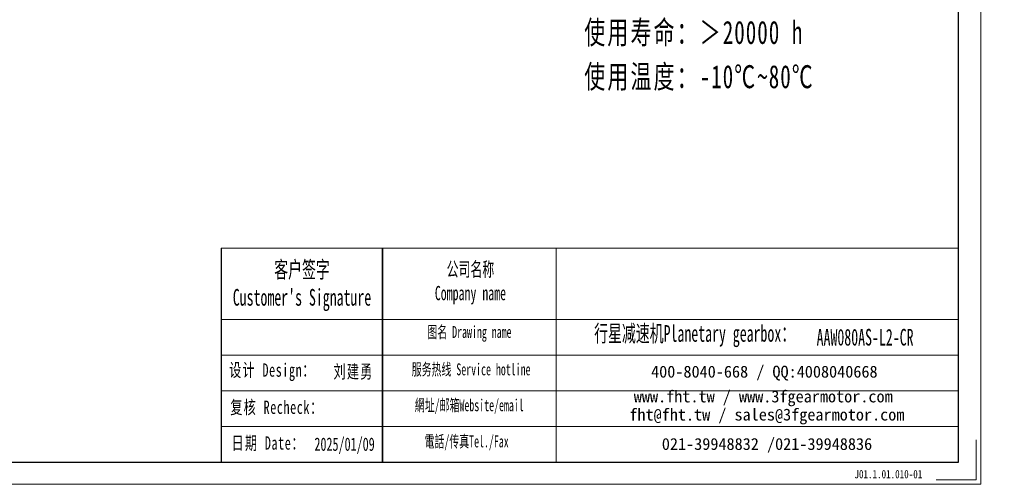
# Model space of a CAD drawing. Header units: millimetres. Extents: x -209 to 386, y -202 to 211.
# Tile 5 of 8: x 78 to 386, y -202 to -57. Entities that reach past the tile are written whole.
import ezdxf

# ---------------------------------------------------------------- set-up
doc = ezdxf.new("R2010")
doc.units = ezdxf.units.MM
doc.layers.get('0').update_dxf_attribs({"lineweight": 35})
doc.layers.add('6文字层', color=3, linetype='Continuous')
doc.layers.add('7标注层', color=4, linetype='Continuous')
for name, color, linetype, lineweight in [('SLD-0', 7, 'Continuous', 18), ('图框_外框线', 7, 'Continuous', 18), ('尺寸线层', 3, 'Continuous', 18)]:
    doc.layers.add(name, color=color, linetype=linetype, lineweight=lineweight)
doc.styles.add('SLDTEXTSTYLE4', font='SimSun.ttf', dxfattribs={"width": 0.611111})
doc.styles.get("Standard").update_dxf_attribs({"font": 'SimSun.ttf'})
doc.styles.add('标准', font='txt', dxfattribs={"width": 0.667})
doc.styles.add('样式 1', font='SimSun.ttf', dxfattribs={"width": 0.8})

msp = doc.modelspace()

# ---------------------------------------------------------------- linework, layer by layer
msp.add_line((191.38179, -128.38383), (191.38179, -195.15633))
at = {"layer": '7标注层', "color": 0}
msp.add_line((141.01236, -128.38383), (141.01236, -195.14491), dxfattribs=at)
at = {"layer": '图框_外框线'}
for p, q in [((141.01236, -128.38383), (191.38179, -128.38383)), ((191.38179, -128.38383), (191.38179, -195.14491)), ((191.38179, -128.38383), (371.21509, -128.38383)), ((245.65145, -128.38383), (245.65145, -195.14491)), ((141.01236, -150.66205), (191.38179, -150.66205)), ((191.38179, -150.66205), (371.21509, -150.66205)), ((141.01236, -161.80117), (371.21509, -161.80117)), ((141.01236, -172.94028), (371.21509, -172.94028)), ((141.01236, -184.07939), (371.21509, -184.07939))]:
    msp.add_line(p, q, dxfattribs=at)
at = {"layer": '图框_外框线', "color": 3}
msp.add_lwpolyline([(-205.98798, -202.09917), (378.16935, -202.09917), (378.16935, 210.98351), (-205.98798, 210.98351)], close=True, dxfattribs=at)
at = {"layer": '图框_外框线', "color": 3, "lineweight": 25}
msp.add_lwpolyline([(-171.21671, -195.14491), (371.21509, -195.14491), (371.21509, 204.02926), (-171.21671, 204.02926)], close=True, dxfattribs=at)
at = {"layer": '图框_外框线', "color": 3}
msp.add_lwpolyline([(376.7785, -188.19066), (376.7785, -200.70832), (364.26084, -200.70832)], dxfattribs=at)

# ---------------------------------------------------------------- texts
at = {"layer": '6文字层', "insert": (338.74306, -197.63017), "char_height": 2.5937206, "width": 44.9278304, "attachment_point": 1, "style": '样式 1'}
msp.add_mtext('J01.1.01.010-01', dxfattribs=at)
at = {"layer": 'SLD-0', "color": 1, "attachment_point": 2}
for s, insert, char_height, width, style in [("{\\fSimSun|b1|i0|c134|p2;客户签字\\PCustomer's Signature}", (166.28389, -132.50539), 5.1982528, 64.6668006, 'SLDTEXTSTYLE4'), ('{\\fSimSun|b1|i0|c134|p2;公司名称\\PCompany name}', (218.86081, -132.78133), 4.4556452, 57.686694, 'SLDTEXTSTYLE4'), ('{\\fSimSun|b1|i0|c134|p2;图名 Drawing name}', (218.55625, -152.71539), 3.7130377, 47.4848671, 'SLDTEXTSTYLE4'), ('{\\fSimSun|b1|i0|c134|p2;  \\H1.1667x;行星减速机Planetary gearbox\\fSimSun|b0|i0|c134|p2;：}', (287.00842, -152.42898), 4.4556452, 70.0767846, 'SLDTEXTSTYLE4'), ('\\pt25.99126;AAW080AS-L2-CR', (342.05601, -153.61197), 5.1982528, 37.8301803, 'SLDTEXTSTYLE4'), ('{\\fNSimSun|b0|i0|c134|p49;\\T1.1;设计 \\fNSimSun|b0|i0|c0|p49;Design\\fNSimSun|b0|i0|c134|p49;：}', (157.03707, -164.37904), 4.149953, 33.1702746, '标准'), ('{\\fNSimSun|b0|i0|c134|p49;\\T1.1;刘建勇}', (182.36004, -164.85015), 4.149953, 33.1702746, '标准'), ('{\\fSimSun|b1|i0|c134|p2;服务热线 Service hotline}', (219.08278, -164.39096), 3.7130377, 52.9027037, 'SLDTEXTSTYLE4'), ('{\\fSimSun|b1|i0|c134|p2;網址/邮箱Website/email}', (218.50463, -175.57776), 3.7130377, 55.0667351, 'SLDTEXTSTYLE4'), ('{\\fNSimSun|b0|i0|c134|p49;\\T1.1;复核 \\fNSimSun|b0|i0|c0|p49;Recheck\\fNSimSun|b0|i0|c134|p49;：}', (158.42912, -175.99075), 4.149953, 33.1702746, '标准'), ('{\\fNSimSun|b0|i0|c134|p49;\\T1.1;日期 Date：}', (155.71178, -187.13384), 4.149953, 33.1702746, '标准'), ('{\\fNSimSun|b0|i0|c134|p49;2025/01/09}', (179.56899, -187.50966), 4.149953, 33.1702746, '标准'), ('{\\fSimSun|b1|i0|c134|p2;電話/传真Tel./Fax}', (217.67274, -186.85179), 3.7130377, 55.7290266, 'SLDTEXTSTYLE4')]:
    msp.add_mtext(s, dxfattribs=dict(at, insert=insert, char_height=char_height, width=width, style=style))
at = {"layer": 'SLD-0', "color": 1, "char_height": 3.7130377, "attachment_point": 2}
for s, insert, width in [('{\\fSimSun|b1|i0|c134|p2;400-8040-668 / QQ:4008040668}', (310.61057, -165.10044), 108.1066122), ('{\\fSimSun|b1|i0|c134|p2;www.fht.tw / www.3fgearmotor.com }', (310.26821, -172.8342), 108.2283104), ('\\pt44.55645;{\\fSimSun|b1|i0|c134|p2;fht@fht.tw / sales@3fgearmotor.com }', (311.39979, -178.48817), 108.2283104), ('{\\fSimSun|b1|i0|c134|p2;021-39948832 /021-39948836 }', (311.43862, -187.66361), 82.6405021)]:
    msp.add_mtext(s, dxfattribs=dict(at, insert=insert, width=width))
at = {"layer": '尺寸线层', "insert": (254.39996, 52.96428), "char_height": 4.2, "width": 107.2555159, "attachment_point": 1, "line_spacing_factor": 1.15057, "style": '标准'}
msp.add_mtext('{\\fNSimSun|b0|i0|c134|p49;\\H1.71429x;\\T1.1;性能参数：\\P减速比：1:30-100\\P额定输出力矩：49-78.5 N.m\\P最大加速力矩：2.5倍额定扭矩\\P额定输入转速：3000 rpm\\P容许径向力：3900 N\\P容许轴向力：3900 N\\P回程间隙：≤12 arcmin\\P使用寿命：＞20000 h\\P使用温度：-10℃~80℃}', dxfattribs=at)

doc.saveas('drawing.dxf')
